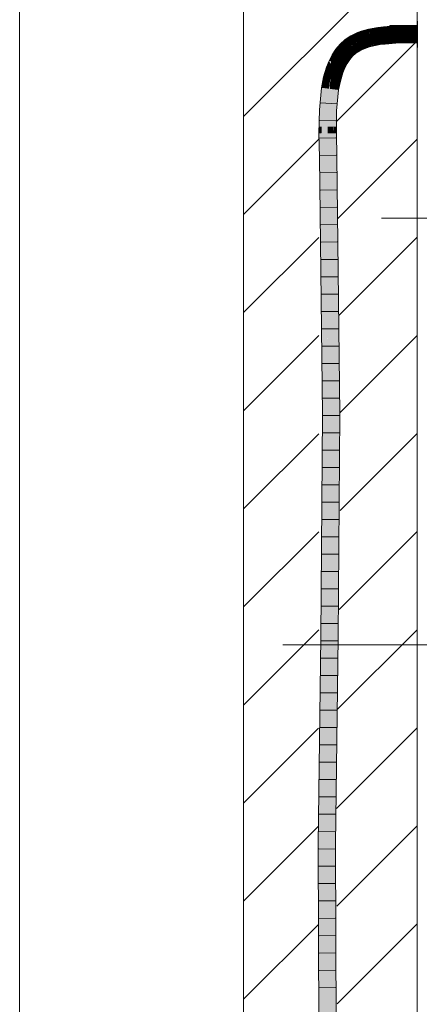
# Model space of a CAD drawing. Extents: x -720 to 300, y 62 to 1162.
# Tile 143 of 143: x 228 to 234, y 742 to 756. Entities that reach past the tile are written whole.
import ezdxf
from ezdxf.lldxf.tags import DXFTag

# ---------------------------------------------------------------- set-up
doc = ezdxf.new("R2010")
doc.units = 0
doc.layers.get('0').update_dxf_attribs({"lineweight": 13})
doc.layers.add('E_Detail_Linie_Text_Bem', color=7, linetype='Continuous', lineweight=13)
for name, color, linetype, lineweight, true_color in [('E_Detail_Wandschraffur', 7, 'Continuous', 5, 0xc0c0c0), ('E_Leerrohr 25-A06G942U8I', 7, 'Continuous', 9, 0xff8000), ('E_Leerrohr 25-Shading', 7, 'Continuous', 9, 0xff8000)]:
    doc.layers.add(name, color=color, linetype=linetype, lineweight=lineweight, true_color=true_color)
tags = doc.linetypes.add('fein_strichliert', pattern=[4, 1, -2, 1]).pattern_tags.tags
tags[8:9] = [DXFTag(74, 4), DXFTag(75, 0), DXFTag(340, '0'), DXFTag(46, 0.0), DXFTag(50, 0.0), DXFTag(44, 0.0), DXFTag(45, 0.0)]
tags[6:7] = [DXFTag(74, 4), DXFTag(75, 0), DXFTag(340, '0'), DXFTag(46, 0.0), DXFTag(50, 0.0), DXFTag(44, 0.0), DXFTag(45, 0.0)]
tags[4:5] = [DXFTag(74, 4), DXFTag(75, 0), DXFTag(340, '0'), DXFTag(46, 0.0), DXFTag(50, 0.0), DXFTag(44, 0.0), DXFTag(45, 0.0)]
tags = doc.linetypes.add('fein_strichliert-A06G942X8I', pattern=[4, 1, -2, 1]).pattern_tags.tags
tags[8:9] = [DXFTag(74, 4), DXFTag(75, 0), DXFTag(340, '0'), DXFTag(46, 0.0), DXFTag(50, 0.0), DXFTag(44, 0.0), DXFTag(45, 0.0)]
tags[6:7] = [DXFTag(74, 4), DXFTag(75, 0), DXFTag(340, '0'), DXFTag(46, 0.0), DXFTag(50, 0.0), DXFTag(44, 0.0), DXFTag(45, 0.0)]
tags[4:5] = [DXFTag(74, 4), DXFTag(75, 0), DXFTag(340, '0'), DXFTag(46, 0.0), DXFTag(50, 0.0), DXFTag(44, 0.0), DXFTag(45, 0.0)]
tags = doc.linetypes.add('STRICHPUNKT2-A06G942V8I', pattern=[12.7, 6.35, -3.175, 0, -3.175]).pattern_tags.tags
tags[10:11] = [DXFTag(74, 4), DXFTag(75, 0), DXFTag(340, '0'), DXFTag(46, 0.0), DXFTag(50, 0.0), DXFTag(44, 0.0), DXFTag(45, 0.0)]
tags[8:9] = [DXFTag(74, 4), DXFTag(75, 0), DXFTag(340, '0'), DXFTag(46, 0.0), DXFTag(50, 0.0), DXFTag(44, 0.0), DXFTag(45, 0.0)]
tags[6:7] = [DXFTag(74, 4), DXFTag(75, 0), DXFTag(340, '0'), DXFTag(46, 0.0), DXFTag(50, 0.0), DXFTag(44, 0.0), DXFTag(45, 0.0)]
tags[4:5] = [DXFTag(74, 4), DXFTag(75, 0), DXFTag(340, '0'), DXFTag(46, 0.0), DXFTag(50, 0.0), DXFTag(44, 0.0), DXFTag(45, 0.0)]

# ---------------------------------------------------------------- blocks, each defined once
blk = doc.blocks.new('Shading-A06G93Y98I', base_point=(164.311, 821.664))
at = {"layer": 'E_Leerrohr 25-Shading', "color": 31, "true_color": 0xecb67f}
for points in [[(233.78, 756.005), (233.774, 756.005), (233.78, 755.926), (233.774, 755.926)], [(233.774, 755.94), (233.38, 755.94), (233.64, 755.815), (233.38, 755.819)], [(233.774, 755.94), (233.64, 755.815), (233.774, 755.815)], [(233.774, 755.926), (233.774, 755.815), (233.78, 755.926), (233.78, 755.815)], [(233.38, 755.819), (233.38, 755.815), (233.64, 755.815)], [(233.38, 755.815), (233.38, 755.69), (233.774, 755.815), (233.774, 755.69)], [(233.78, 755.815), (233.774, 755.815), (233.78, 755.769), (233.774, 755.769)], [(233.774, 755.769), (233.774, 755.625), (233.78, 755.769), (233.78, 755.625)]]:
    blk.add_solid(points, dxfattribs=at)
at = {"layer": 'E_Leerrohr 25-Shading', "color": 43, "true_color": 0xd7ab7f}
for points in [[(232.968, 755.858), (232.98, 755.823), (233.019, 755.874), (233.029, 755.839)], [(233.019, 755.874), (233.029, 755.839), (233.072, 755.887), (233.08, 755.852)], [(233.126, 755.899), (233.072, 755.887), (233.132, 755.871), (233.08, 755.852)], [(233.08, 755.852), (233.08, 755.852), (233.132, 755.871), (233.133, 755.863)], [(233.207, 755.913), (233.126, 755.899), (233.209, 755.894), (233.132, 755.871)], [(233.132, 755.871), (233.133, 755.863), (233.209, 755.894), (233.212, 755.877)], [(233.291, 755.923), (233.207, 755.913), (233.292, 755.912), (233.209, 755.894)], [(233.209, 755.894), (233.212, 755.877), (233.292, 755.912), (233.294, 755.887)], [(233.455, 755.935), (233.291, 755.923), (233.455, 755.932), (233.292, 755.912)], [(233.292, 755.912), (233.294, 755.887), (233.455, 755.932), (233.456, 755.898)], [(233.618, 755.939), (233.455, 755.935), (233.618, 755.939), (233.455, 755.932)], [(233.455, 755.932), (233.456, 755.898), (233.618, 755.939), (233.618, 755.903)], [(233.618, 755.939), (233.618, 755.903), (233.774, 755.94), (233.774, 755.903)], [(232.739, 755.737), (232.685, 755.69), (232.748, 755.726)], [(232.748, 755.726), (232.685, 755.69), (232.76, 755.71), (232.756, 755.707)], [(232.817, 755.79), (232.739, 755.737), (232.833, 755.764), (232.748, 755.726)], [(232.833, 755.764), (232.748, 755.726), (232.768, 755.713), (232.76, 755.71)], [(232.833, 755.764), (232.768, 755.713), (232.836, 755.759)], [(232.868, 755.817), (232.817, 755.79), (232.872, 755.778), (232.833, 755.764)], [(232.833, 755.764), (232.836, 755.759), (232.872, 755.778)], [(232.868, 755.817), (232.884, 755.784), (232.917, 755.839), (232.931, 755.805)], [(232.868, 755.817), (232.872, 755.778), (232.884, 755.784)], [(232.917, 755.839), (232.931, 755.805), (232.968, 755.858), (232.98, 755.823)], [(233.465, 755.722), (233.343, 755.713), (233.388, 755.715), (233.338, 755.712)], [(233.45, 755.717), (233.458, 755.72), (233.343, 755.712), (233.388, 755.715)], [(233.458, 755.72), (233.465, 755.722), (233.388, 755.715)], [(233.441, 755.714), (233.465, 755.715), (233.45, 755.717), (233.465, 755.718)], [(233.45, 755.717), (233.465, 755.718), (233.458, 755.72), (233.465, 755.72)], [(233.465, 755.72), (233.465, 755.722), (233.458, 755.72)], [(233.621, 755.721), (233.621, 755.726), (233.465, 755.72), (233.465, 755.722)], [(233.465, 755.718), (233.621, 755.717), (233.465, 755.72), (233.621, 755.721)], [(233.465, 755.715), (233.621, 755.713), (233.465, 755.718), (233.621, 755.717)], [(233.774, 755.713), (233.774, 755.726), (233.621, 755.717), (233.621, 755.726)], [(232.62, 755.587), (232.603, 755.6), (232.556, 755.516), (232.564, 755.54)], [(232.62, 755.587), (232.556, 755.516), (232.575, 755.505)], [(232.59, 755.513), (232.624, 755.584), (232.59, 755.513), (232.596, 755.533)], [(232.624, 755.584), (232.59, 755.513), (232.628, 755.581)], [(232.59, 755.513), (232.633, 755.577), (232.628, 755.581)], [(232.596, 755.533), (232.624, 755.584), (232.598, 755.541), (232.622, 755.585)], [(232.598, 755.541), (232.622, 755.585), (232.604, 755.558), (232.62, 755.587)], [(232.652, 755.634), (232.625, 755.625), (232.62, 755.587), (232.603, 755.6)], [(232.652, 755.634), (232.62, 755.587), (232.648, 755.622), (232.622, 755.585)], [(232.622, 755.585), (232.624, 755.584), (232.648, 755.622), (232.646, 755.616)], [(232.646, 755.616), (232.624, 755.584), (232.64, 755.6), (232.628, 755.581)], [(232.666, 755.673), (232.625, 755.625), (232.677, 755.662)], [(232.667, 755.655), (232.625, 755.625), (232.652, 755.634)], [(232.628, 755.581), (232.633, 755.577), (232.64, 755.6)], [(232.633, 755.577), (232.667, 755.62), (232.658, 755.624), (232.673, 755.635)], [(232.633, 755.577), (232.658, 755.624), (232.64, 755.6)], [(232.664, 755.614), (232.664, 755.614), (232.633, 755.577), (232.667, 755.62)], [(232.658, 755.624), (232.646, 755.616), (232.64, 755.6)], [(232.661, 755.636), (232.646, 755.616), (232.668, 755.639), (232.658, 755.624)], [(232.661, 755.636), (232.658, 755.635), (232.646, 755.616), (232.648, 755.622)], [(232.658, 755.635), (232.652, 755.634), (232.648, 755.622)], [(232.667, 755.655), (232.652, 755.634), (232.675, 755.66), (232.672, 755.656)], [(232.672, 755.656), (232.652, 755.634), (232.658, 755.636)], [(232.658, 755.636), (232.652, 755.634), (232.658, 755.635)], [(232.677, 755.662), (232.672, 755.656), (232.661, 755.638), (232.658, 755.636)], [(232.668, 755.639), (232.658, 755.624), (232.676, 755.642), (232.673, 755.635)], [(232.661, 755.636), (232.661, 755.638), (232.658, 755.635), (232.658, 755.636)], [(232.677, 755.662), (232.661, 755.638), (232.678, 755.661)], [(232.678, 755.661), (232.661, 755.638), (232.681, 755.658), (232.67, 755.641)], [(232.661, 755.636), (232.668, 755.639), (232.661, 755.638), (232.67, 755.641)], [(232.667, 755.618), (232.686, 755.645), (232.664, 755.614), (232.685, 755.644)], [(232.664, 755.614), (232.685, 755.644), (232.667, 755.62)], [(232.756, 755.707), (232.685, 755.69), (232.677, 755.662), (232.666, 755.673)], [(232.667, 755.618), (232.692, 755.647), (232.686, 755.645)], [(232.667, 755.62), (232.686, 755.645), (232.673, 755.635)], [(232.67, 755.641), (232.668, 755.639), (232.677, 755.644), (232.676, 755.642)], [(232.681, 755.658), (232.67, 755.641), (232.682, 755.657), (232.677, 755.644)], [(232.672, 755.656), (232.677, 755.662), (232.675, 755.66)], [(232.673, 755.635), (232.686, 755.645), (232.676, 755.642)], [(232.676, 755.642), (232.686, 755.645), (232.677, 755.644), (232.69, 755.65)], [(232.68, 755.663), (232.677, 755.662), (232.678, 755.661)], [(232.677, 755.644), (232.69, 755.65), (232.682, 755.657)], [(232.693, 755.671), (232.68, 755.663), (232.681, 755.658), (232.678, 755.661)], [(232.681, 755.658), (232.682, 755.657), (232.685, 755.661)], [(232.682, 755.657), (232.69, 755.65), (232.693, 755.671), (232.725, 755.689)], [(232.682, 755.657), (232.693, 755.671), (232.685, 755.661)], [(232.692, 755.647), (232.69, 755.65), (232.686, 755.645)], [(232.69, 755.65), (232.692, 755.647), (232.742, 755.699), (232.708, 755.661)], [(232.69, 755.65), (232.742, 755.699), (232.725, 755.689)], [(232.708, 755.661), (232.761, 755.708), (232.742, 755.699), (232.756, 755.707)], [(232.756, 755.707), (232.761, 755.708), (232.76, 755.71)], [(232.76, 755.71), (232.761, 755.708), (232.768, 755.713)], [(232.929, 755.606), (232.929, 755.609), (232.869, 755.569)], [(232.87, 755.567), (232.928, 755.601), (232.869, 755.569), (232.929, 755.606)], [(232.872, 755.565), (232.927, 755.595), (232.87, 755.567), (232.928, 755.601)], [(232.875, 755.561), (232.925, 755.588), (232.872, 755.565), (232.927, 755.595)], [(232.878, 755.557), (232.924, 755.581), (232.875, 755.561), (232.925, 755.588)], [(232.92, 755.558), (232.924, 755.581), (232.888, 755.544), (232.878, 755.557)], [(232.948, 755.577), (232.941, 755.589), (232.92, 755.558), (232.924, 755.581)], [(232.924, 755.581), (232.941, 755.589), (232.925, 755.588), (232.938, 755.594)], [(232.925, 755.588), (232.938, 755.594), (232.927, 755.595), (232.935, 755.599)], [(232.927, 755.595), (232.935, 755.599), (232.928, 755.601), (232.932, 755.604)], [(232.928, 755.601), (232.932, 755.604), (232.929, 755.606), (232.93, 755.607)], [(232.93, 755.607), (232.962, 755.621), (232.929, 755.609), (232.961, 755.624)], [(232.93, 755.607), (232.929, 755.609), (232.929, 755.606)], [(232.932, 755.604), (232.964, 755.617), (232.93, 755.607), (232.962, 755.621)], [(232.935, 755.599), (232.967, 755.612), (232.932, 755.604), (232.964, 755.617)], [(232.938, 755.594), (232.97, 755.607), (232.935, 755.599), (232.967, 755.612)], [(232.972, 755.601), (232.97, 755.607), (232.941, 755.589), (232.938, 755.594)], [(232.941, 755.589), (232.948, 755.577), (232.972, 755.601), (232.977, 755.592)], [(232.998, 755.639), (232.997, 755.641), (232.961, 755.624), (232.961, 755.625)], [(232.962, 755.621), (233, 755.635), (232.961, 755.624), (232.998, 755.639)], [(232.964, 755.617), (233.002, 755.63), (232.962, 755.621), (233, 755.635)], [(232.967, 755.612), (233.004, 755.624), (232.964, 755.617), (233.002, 755.63)], [(232.97, 755.607), (233.007, 755.618), (232.967, 755.612), (233.004, 755.624)], [(233.009, 755.611), (233.007, 755.618), (232.972, 755.601), (232.97, 755.607)], [(232.972, 755.601), (232.977, 755.592), (233.009, 755.611), (233.011, 755.607)], [(233.037, 755.654), (233.037, 755.656), (232.998, 755.641), (232.997, 755.641)], [(232.998, 755.639), (233.037, 755.651), (232.998, 755.641), (233.037, 755.654)], [(233, 755.635), (233.038, 755.646), (232.998, 755.639), (233.037, 755.651)], [(233.002, 755.63), (233.038, 755.64), (233, 755.635), (233.038, 755.646)], [(233.004, 755.624), (233.039, 755.633), (233.002, 755.63), (233.038, 755.64)], [(233.007, 755.618), (233.04, 755.625), (233.004, 755.624), (233.039, 755.633)], [(233.041, 755.618), (233.04, 755.625), (233.009, 755.611), (233.007, 755.618)], [(233.009, 755.611), (233.011, 755.607), (233.041, 755.618)], [(233.076, 755.665), (233.078, 755.669), (233.037, 755.654), (233.037, 755.656)], [(233.038, 755.652), (233.075, 755.661), (233.037, 755.654), (233.076, 755.665)], [(233.037, 755.654), (233.037, 755.656), (233.037, 755.654)], [(233.038, 755.646), (233.04, 755.647), (233.037, 755.651), (233.038, 755.652)], [(233.04, 755.647), (233.072, 755.654), (233.038, 755.652), (233.075, 755.661)], [(233.038, 755.64), (233.042, 755.641), (233.038, 755.646), (233.04, 755.647)], [(233.039, 755.633), (233.044, 755.634), (233.038, 755.64), (233.042, 755.641)], [(233.04, 755.625), (233.046, 755.627), (233.039, 755.633), (233.044, 755.634)], [(233.042, 755.641), (233.069, 755.646), (233.04, 755.647), (233.072, 755.654)], [(233.048, 755.621), (233.046, 755.627), (233.041, 755.618), (233.04, 755.625)], [(233.044, 755.634), (233.065, 755.638), (233.042, 755.641), (233.069, 755.646)], [(233.046, 755.627), (233.062, 755.629), (233.044, 755.634), (233.065, 755.638)], [(233.06, 755.625), (233.062, 755.629), (233.048, 755.621), (233.046, 755.627)], [(233.06, 755.625), (233.088, 755.633), (233.086, 755.639)], [(233.062, 755.629), (233.06, 755.625), (233.071, 755.631)], [(233.071, 755.631), (233.065, 755.638), (233.062, 755.629)], [(233.065, 755.638), (233.086, 755.641), (233.069, 755.646), (233.084, 755.649)], [(233.071, 755.631), (233.086, 755.639), (233.065, 755.638), (233.086, 755.641)], [(233.069, 755.646), (233.084, 755.649), (233.072, 755.654), (233.082, 755.656)], [(233.072, 755.654), (233.082, 755.656), (233.075, 755.661), (233.08, 755.662)], [(233.075, 755.661), (233.08, 755.662), (233.076, 755.665), (233.079, 755.666)], [(233.079, 755.666), (233.078, 755.669), (233.076, 755.665)], [(233.122, 755.678), (233.121, 755.68), (233.079, 755.668), (233.078, 755.669)], [(233.083, 755.666), (233.078, 755.669), (233.079, 755.666)], [(233.083, 755.666), (233.123, 755.675), (233.079, 755.668), (233.122, 755.678)], [(233.08, 755.662), (233.09, 755.664), (233.079, 755.666), (233.083, 755.666)], [(233.082, 755.656), (233.102, 755.659), (233.08, 755.662), (233.09, 755.664)], [(233.084, 755.649), (233.117, 755.654), (233.082, 755.656), (233.102, 755.659)], [(233.124, 755.67), (233.123, 755.675), (233.09, 755.664), (233.083, 755.666)], [(233.086, 755.641), (233.117, 755.654), (233.084, 755.649)], [(233.086, 755.639), (233.088, 755.633), (233.127, 755.657), (233.13, 755.644)], [(233.093, 755.642), (233.119, 755.654), (233.086, 755.641), (233.117, 755.654)], [(233.086, 755.641), (233.086, 755.639), (233.093, 755.642)], [(233.09, 755.664), (233.102, 755.659), (233.124, 755.67), (233.125, 755.663)], [(233.102, 755.659), (233.117, 755.654), (233.125, 755.663), (233.127, 755.657)], [(233.119, 755.654), (233.127, 755.657), (233.117, 755.654)], [(233.167, 755.682), (233.166, 755.69), (233.123, 755.675), (233.121, 755.68)], [(233.124, 755.67), (233.168, 755.677), (233.123, 755.675), (233.167, 755.682)], [(233.125, 755.663), (233.169, 755.673), (233.124, 755.67), (233.168, 755.677)], [(233.169, 755.673), (233.125, 755.663), (233.149, 755.666)], [(233.125, 755.663), (233.127, 755.657), (233.149, 755.666)], [(233.127, 755.657), (233.13, 755.644), (233.169, 755.673), (233.173, 755.654)], [(233.239, 755.694), (233.238, 755.702), (233.168, 755.677), (233.166, 755.69)], [(233.239, 755.694), (233.168, 755.677), (233.185, 755.678)], [(233.168, 755.677), (233.169, 755.673), (233.185, 755.678)], [(233.169, 755.673), (233.173, 755.654), (233.239, 755.694), (233.243, 755.665)], [(233.31, 755.711), (233.238, 755.702), (233.31, 755.709), (233.239, 755.694)], [(233.276, 755.702), (233.239, 755.694), (233.313, 755.674), (233.243, 755.665)], [(233.31, 755.709), (233.276, 755.702), (233.311, 755.705)], [(233.276, 755.702), (233.313, 755.674), (233.311, 755.705)], [(233.343, 755.712), (233.31, 755.709), (233.441, 755.714), (233.316, 755.709)], [(233.343, 755.713), (233.31, 755.711), (233.31, 755.709)], [(233.324, 755.711), (233.31, 755.709), (233.343, 755.712)], [(233.419, 755.707), (233.31, 755.709), (233.311, 755.705)], [(233.313, 755.674), (233.419, 755.707), (233.311, 755.705)], [(233.467, 755.685), (233.466, 755.709), (233.313, 755.674), (233.419, 755.707)], [(233.316, 755.709), (233.419, 755.707), (233.441, 755.714)], [(233.338, 755.712), (233.324, 755.711), (233.388, 755.715), (233.343, 755.712)], [(233.343, 755.712), (233.441, 755.714), (233.45, 755.717)], [(233.419, 755.707), (233.466, 755.709), (233.441, 755.714), (233.465, 755.715)], [(233.621, 755.704), (233.621, 755.713), (233.466, 755.709), (233.465, 755.715)], [(233.466, 755.709), (233.467, 755.685), (233.621, 755.704), (233.621, 755.689)], [(233.621, 755.713), (233.774, 755.707), (233.621, 755.717), (233.774, 755.713)], [(233.774, 755.695), (233.774, 755.707), (233.621, 755.704), (233.621, 755.713)], [(233.621, 755.704), (233.621, 755.689), (233.774, 755.695), (233.774, 755.69)], [(232.556, 755.516), (232.55, 755.52), (232.533, 755.421), (232.505, 755.434)], [(232.575, 755.505), (232.556, 755.516), (232.537, 755.419), (232.533, 755.421)], [(232.537, 755.419), (232.539, 755.418), (232.556, 755.463), (232.553, 755.449)], [(232.539, 755.418), (232.552, 755.444), (232.553, 755.449)], [(232.564, 755.54), (232.55, 755.52), (232.556, 755.516)], [(232.562, 755.464), (232.566, 755.477), (232.552, 755.444)], [(232.552, 755.444), (232.565, 755.474), (232.553, 755.449)], [(232.552, 755.444), (232.552, 755.444), (232.565, 755.474), (232.565, 755.473)], [(232.553, 755.449), (232.565, 755.474), (232.556, 755.463), (232.569, 755.493)], [(232.579, 755.503), (232.578, 755.503), (232.562, 755.464), (232.566, 755.477)], [(232.562, 755.464), (232.582, 755.501), (232.579, 755.503)], [(232.565, 755.474), (232.566, 755.477), (232.569, 755.493), (232.575, 755.505)], [(232.565, 755.473), (232.566, 755.477), (232.565, 755.474)], [(232.578, 755.503), (232.575, 755.505), (232.566, 755.477)], [(232.578, 755.503), (232.598, 755.541), (232.575, 755.505), (232.604, 755.558)], [(232.579, 755.503), (232.596, 755.533), (232.578, 755.503), (232.598, 755.541)], [(232.596, 755.533), (232.579, 755.503), (232.59, 755.513), (232.582, 755.501)], [(232.775, 755.47), (232.774, 755.471), (232.734, 755.411)], [(232.735, 755.41), (232.777, 755.468), (232.734, 755.411), (232.775, 755.47)], [(232.784, 755.463), (232.777, 755.468), (232.739, 755.408), (232.735, 755.41)], [(232.784, 755.463), (232.739, 755.408), (232.791, 755.458), (232.746, 755.404)], [(232.788, 755.45), (232.791, 755.458), (232.749, 755.402), (232.746, 755.404)], [(232.759, 755.396), (232.78, 755.421), (232.749, 755.402), (232.788, 755.45)], [(232.82, 755.522), (232.818, 755.523), (232.774, 755.471)], [(232.775, 755.47), (232.822, 755.52), (232.774, 755.471), (232.82, 755.522)], [(232.777, 755.468), (232.825, 755.517), (232.775, 755.47), (232.822, 755.52)], [(232.78, 755.421), (232.776, 755.409), (232.802, 755.448)], [(232.834, 755.508), (232.825, 755.517), (232.784, 755.463), (232.777, 755.468)], [(232.802, 755.448), (232.788, 755.45), (232.78, 755.421)], [(232.834, 755.508), (232.784, 755.463), (232.84, 755.502), (232.791, 755.458)], [(232.793, 755.456), (232.791, 755.458), (232.788, 755.45)], [(232.802, 755.448), (232.803, 755.449), (232.788, 755.45), (232.793, 755.456)], [(232.84, 755.502), (232.791, 755.458), (232.841, 755.501), (232.793, 755.456)], [(232.793, 755.456), (232.803, 755.449), (232.841, 755.501), (232.845, 755.498)], [(232.87, 755.567), (232.869, 755.569), (232.818, 755.523)], [(232.82, 755.522), (232.872, 755.565), (232.818, 755.523), (232.87, 755.567)], [(232.822, 755.52), (232.875, 755.561), (232.82, 755.522), (232.872, 755.565)], [(232.825, 755.517), (232.878, 755.557), (232.822, 755.52), (232.875, 755.561)], [(232.888, 755.544), (232.878, 755.557), (232.834, 755.508), (232.825, 755.517)], [(232.888, 755.544), (232.834, 755.508), (232.88, 755.529), (232.84, 755.502)], [(232.88, 755.529), (232.84, 755.502), (232.869, 755.52), (232.841, 755.501)], [(232.841, 755.501), (232.845, 755.498), (232.869, 755.52)], [(232.888, 755.544), (232.88, 755.529), (232.892, 755.54)], [(232.888, 755.544), (232.892, 755.54), (232.92, 755.558)], [(232.468, 755.341), (232.451, 755.286), (232.502, 755.329), (232.488, 755.281)], [(232.527, 755.391), (232.527, 755.391), (232.468, 755.341), (232.491, 755.399)], [(232.527, 755.391), (232.468, 755.341), (232.502, 755.329)], [(232.527, 755.391), (232.505, 755.434), (232.491, 755.399)], [(232.537, 755.419), (232.533, 755.421), (232.527, 755.391)], [(232.527, 755.391), (232.539, 755.418), (232.537, 755.419)], [(232.671, 755.272), (232.705, 755.342), (232.67, 755.272), (232.701, 755.344)], [(232.701, 755.344), (232.699, 755.344), (232.67, 755.272)], [(232.689, 755.308), (232.671, 755.272), (232.672, 755.272)], [(232.677, 755.27), (232.689, 755.308), (232.672, 755.272)], [(232.677, 755.27), (232.71, 755.339), (232.689, 755.308), (232.705, 755.342)], [(232.686, 755.267), (232.72, 755.335), (232.677, 755.27), (232.71, 755.339)], [(232.69, 755.266), (232.724, 755.333), (232.686, 755.267), (232.72, 755.335)], [(232.69, 755.266), (232.692, 755.265), (232.724, 755.333), (232.726, 755.332)], [(232.692, 755.265), (232.697, 755.263), (232.726, 755.332), (232.731, 755.33)], [(232.697, 755.263), (232.704, 755.261), (232.731, 755.33), (232.732, 755.329)], [(232.704, 755.354), (232.699, 755.344), (232.725, 755.386), (232.721, 755.38)], [(232.721, 755.38), (232.699, 755.344), (232.701, 755.344)], [(232.701, 755.344), (232.699, 755.344), (232.701, 755.344)], [(232.735, 755.402), (232.721, 755.38), (232.707, 755.345), (232.701, 755.344)], [(232.704, 755.354), (232.706, 755.356), (232.734, 755.411), (232.734, 755.409)], [(232.714, 755.345), (232.707, 755.345), (232.71, 755.339), (232.705, 755.342)], [(232.706, 755.356), (232.735, 755.402), (232.734, 755.409)], [(232.735, 755.402), (232.707, 755.345), (232.736, 755.389)], [(232.737, 755.382), (232.736, 755.389), (232.714, 755.345), (232.707, 755.345)], [(232.726, 755.345), (232.714, 755.345), (232.72, 755.335), (232.71, 755.339)], [(232.726, 755.345), (232.739, 755.365), (232.714, 755.345), (232.737, 755.382)], [(232.72, 755.335), (232.724, 755.333), (232.726, 755.345), (232.732, 755.345)], [(232.721, 755.38), (232.735, 755.402), (232.725, 755.386)], [(232.732, 755.345), (232.724, 755.333), (232.734, 755.345), (232.726, 755.332)], [(232.74, 755.357), (232.739, 755.365), (232.732, 755.345), (232.726, 755.345)], [(232.726, 755.332), (232.731, 755.33), (232.734, 755.345), (232.741, 755.345)], [(232.731, 755.33), (232.732, 755.329), (232.741, 755.345)], [(232.74, 755.357), (232.732, 755.345), (232.74, 755.354), (232.734, 755.345)], [(232.735, 755.41), (232.734, 755.411), (232.734, 755.411)], [(232.735, 755.41), (232.734, 755.411), (232.734, 755.409)], [(232.735, 755.402), (232.739, 755.408), (232.734, 755.409), (232.735, 755.41)], [(232.734, 755.345), (232.741, 755.345), (232.74, 755.354)], [(232.746, 755.404), (232.739, 755.408), (232.736, 755.389), (232.735, 755.402)], [(232.749, 755.402), (232.746, 755.404), (232.737, 755.382), (232.736, 755.389)], [(232.759, 755.396), (232.749, 755.402), (232.739, 755.365), (232.737, 755.382)], [(232.739, 755.365), (232.74, 755.357), (232.759, 755.396), (232.763, 755.394)], [(232.763, 755.394), (232.74, 755.357), (232.765, 755.393), (232.74, 755.354)], [(232.776, 755.409), (232.78, 755.421), (232.763, 755.394), (232.759, 755.396)], [(232.763, 755.394), (232.765, 755.393), (232.776, 755.409)], [(232.395, 755.043), (232.431, 755.039), (232.426, 755.199), (232.461, 755.191)], [(232.451, 755.286), (232.426, 755.199), (232.488, 755.281), (232.461, 755.191)], [(232.64, 755.162), (232.677, 755.27), (232.633, 755.148), (232.672, 755.272)], [(232.672, 755.272), (232.671, 755.272), (232.633, 755.148)], [(232.633, 755.148), (232.671, 755.272), (232.665, 755.255)], [(232.64, 755.162), (232.633, 755.148), (232.636, 755.148)], [(232.643, 755.146), (232.662, 755.201), (232.636, 755.148), (232.64, 755.162)], [(232.686, 755.267), (232.677, 755.27), (232.662, 755.201), (232.64, 755.162)], [(232.646, 755.145), (232.674, 755.222), (232.643, 755.146), (232.662, 755.201)], [(232.646, 755.145), (232.648, 755.145), (232.674, 755.222), (232.68, 755.232)], [(232.68, 755.232), (232.648, 755.145), (232.693, 755.251), (232.654, 755.143)], [(232.693, 755.251), (232.654, 755.143), (232.701, 755.249), (232.669, 755.14)], [(232.662, 755.201), (232.674, 755.222), (232.686, 755.267), (232.69, 755.266)], [(232.671, 755.272), (232.67, 755.272), (232.665, 755.255)], [(232.69, 755.266), (232.674, 755.222), (232.692, 755.265), (232.68, 755.232)], [(232.68, 755.232), (232.693, 755.251), (232.691, 755.251)], [(232.687, 755.251), (232.68, 755.232), (232.691, 755.251)], [(232.692, 755.265), (232.687, 755.251), (232.697, 755.263), (232.691, 755.251)], [(232.693, 755.251), (232.697, 755.263), (232.691, 755.251)], [(232.697, 755.263), (232.693, 755.251), (232.704, 755.261), (232.701, 755.249)], [(232.365, 754.725), (232.401, 754.723), (232.395, 755.043), (232.431, 755.039)], [(232.579, 754.713), (232.615, 755.015), (232.578, 754.714), (232.612, 755.016)], [(232.612, 755.016), (232.607, 755.016), (232.578, 754.714)], [(232.616, 755.015), (232.615, 755.015), (232.58, 754.713), (232.579, 754.713)], [(232.588, 754.713), (232.623, 755.014), (232.58, 754.713), (232.616, 755.015)], [(232.588, 754.713), (232.614, 754.712), (232.623, 755.014), (232.643, 755.012)], [(232.612, 755.016), (232.643, 755.146), (232.607, 755.016), (232.636, 755.148)], [(232.636, 755.148), (232.633, 755.148), (232.607, 755.016)], [(232.615, 755.015), (232.646, 755.145), (232.612, 755.016), (232.643, 755.146)], [(232.648, 755.145), (232.646, 755.145), (232.616, 755.015), (232.615, 755.015)], [(232.623, 755.014), (232.654, 755.143), (232.616, 755.015), (232.648, 755.145)], [(232.623, 755.014), (232.643, 755.012), (232.654, 755.143), (232.669, 755.14)], [(232.365, 754.725), (232.361, 754.482), (232.401, 754.723), (232.398, 754.483)], [(232.573, 754.387), (232.58, 754.713), (232.574, 754.484), (232.579, 754.713)], [(232.579, 754.713), (232.578, 754.714), (232.574, 754.484)], [(232.58, 754.713), (232.575, 754.485), (232.588, 754.713), (232.577, 754.485)], [(232.584, 754.485), (232.588, 754.713), (232.577, 754.485)], [(232.579, 754.713), (232.578, 754.714), (232.578, 754.714)], [(232.588, 754.713), (232.584, 754.485), (232.614, 754.712), (232.611, 754.485)], [(232.361, 754.482), (232.36, 754.386), (232.398, 754.483), (232.396, 754.386)], [(232.575, 754.485), (232.573, 754.387), (232.577, 754.485)], [(232.582, 754.387), (232.584, 754.485), (232.573, 754.387), (232.577, 754.485)], [(232.584, 754.485), (232.582, 754.387), (232.611, 754.485), (232.61, 754.387)], [(232.366, 754.045), (232.403, 754.045), (232.36, 754.386), (232.396, 754.386)], [(232.573, 754.387), (232.58, 754.048), (232.582, 754.387), (232.59, 754.048)], [(232.59, 754.048), (232.616, 754.048), (232.582, 754.387), (232.61, 754.387)], [(232.412, 750.34), (232.449, 750.341), (232.366, 754.045), (232.403, 754.045)], [(232.58, 754.048), (232.626, 750.341), (232.59, 754.048), (232.643, 750.341)], [(232.643, 750.341), (232.662, 750.341), (232.59, 754.048), (232.616, 754.048)], [(232.387, 747.125), (232.423, 747.124), (232.412, 750.34), (232.449, 750.341)], [(232.626, 750.341), (232.6, 747.122), (232.643, 750.341), (232.61, 747.122)], [(232.61, 747.122), (232.637, 747.122), (232.643, 750.341), (232.662, 750.341)], [(232.349, 744.141), (232.386, 744.141), (232.387, 747.125), (232.423, 747.124)], [(232.562, 744.14), (232.599, 744.14), (232.61, 747.122), (232.637, 747.122)], [(232.6, 747.122), (232.562, 744.14), (232.61, 747.122)], [(232.349, 744.141), (232.352, 743.282), (232.386, 744.141), (232.387, 743.568)], [(232.562, 744.14), (232.565, 743.36), (232.599, 744.14), (232.602, 742.988)], [(232.352, 743.282), (232.358, 741.136), (232.387, 743.568), (232.395, 741.137)], [(232.565, 743.36), (232.572, 741.14), (232.602, 742.988), (232.608, 741.141)]]:
    blk.add_solid(points, dxfattribs=at)
at = {"layer": 'E_Leerrohr 25-Shading', "color": 31, "true_color": 0xfabd7f}
for points in [[(233.137, 755.843), (233.133, 755.863), (233.081, 755.851), (233.08, 755.852)], [(233.218, 755.833), (233.212, 755.877), (233.137, 755.843), (233.133, 755.863)], [(233.3, 755.826), (233.294, 755.887), (233.218, 755.833), (233.212, 755.877)], [(233.46, 755.818), (233.456, 755.898), (233.3, 755.826), (233.294, 755.887)], [(233.618, 755.903), (233.456, 755.898), (233.62, 755.815), (233.46, 755.813)], [(233.618, 755.903), (233.62, 755.814), (233.774, 755.903), (233.774, 755.815)], [(232.836, 755.759), (232.768, 755.713), (232.856, 755.728)], [(232.827, 755.723), (232.768, 755.713), (232.81, 755.702)], [(232.856, 755.728), (232.827, 755.723), (232.883, 755.684), (232.81, 755.702)], [(232.902, 755.735), (232.872, 755.778), (232.856, 755.728), (232.836, 755.759)], [(232.922, 755.705), (232.902, 755.735), (232.883, 755.684), (232.856, 755.728)], [(232.884, 755.784), (232.872, 755.778), (232.886, 755.78)], [(232.886, 755.78), (232.872, 755.778), (232.908, 755.735), (232.902, 755.735)], [(232.931, 755.805), (232.884, 755.784), (232.939, 755.786), (232.886, 755.78)], [(232.939, 755.786), (232.886, 755.78), (232.957, 755.741), (232.908, 755.735)], [(232.902, 755.735), (232.922, 755.705), (232.908, 755.735)], [(232.908, 755.735), (232.922, 755.705), (232.957, 755.741), (232.964, 755.723)], [(232.964, 755.723), (232.922, 755.705), (232.975, 755.697), (232.926, 755.697)], [(232.98, 755.823), (232.931, 755.805), (232.99, 755.792), (232.939, 755.786)], [(232.99, 755.792), (232.939, 755.786), (233.006, 755.747), (232.957, 755.741)], [(232.957, 755.741), (232.964, 755.723), (233.006, 755.747), (233.008, 755.739)], [(233.008, 755.739), (232.964, 755.723), (233.022, 755.698), (232.975, 755.697)], [(233.029, 755.839), (232.98, 755.823), (233.041, 755.796), (232.99, 755.792)], [(233.041, 755.796), (232.99, 755.792), (233.041, 755.75), (233.006, 755.747)], [(233.006, 755.747), (233.008, 755.739), (233.041, 755.75)], [(233.064, 755.699), (233.041, 755.75), (233.022, 755.698), (233.008, 755.739)], [(233.08, 755.852), (233.029, 755.839), (233.093, 755.8), (233.041, 755.796)], [(233.041, 755.796), (233.054, 755.754), (233.093, 755.8), (233.101, 755.766)], [(233.041, 755.796), (233.041, 755.75), (233.054, 755.754)], [(233.054, 755.754), (233.041, 755.75), (233.056, 755.747)], [(233.056, 755.747), (233.041, 755.75), (233.069, 755.699), (233.064, 755.699)], [(233.101, 755.766), (233.054, 755.754), (233.108, 755.738), (233.056, 755.747)], [(233.108, 755.738), (233.056, 755.747), (233.116, 755.7), (233.069, 755.699)], [(233.145, 755.803), (233.137, 755.843), (233.093, 755.8), (233.081, 755.851)], [(233.145, 755.803), (233.093, 755.8), (233.149, 755.78), (233.101, 755.767)], [(233.101, 755.767), (233.101, 755.766), (233.149, 755.78), (233.15, 755.776)], [(233.15, 755.776), (233.101, 755.766), (233.158, 755.73), (233.108, 755.738)], [(233.158, 755.73), (233.108, 755.738), (233.163, 755.702), (233.116, 755.7)], [(233.222, 755.807), (233.218, 755.833), (233.145, 755.803), (233.137, 755.843)], [(233.222, 755.807), (233.145, 755.803), (233.224, 755.798), (233.149, 755.78)], [(233.224, 755.798), (233.149, 755.78), (233.225, 755.791), (233.15, 755.776)], [(233.15, 755.776), (233.225, 755.789), (233.225, 755.791)], [(233.225, 755.789), (233.15, 755.776), (233.235, 755.721), (233.158, 755.73)], [(233.235, 755.721), (233.158, 755.73), (233.237, 755.706), (233.163, 755.702)], [(233.301, 755.81), (233.3, 755.826), (233.222, 755.807), (233.218, 755.833)], [(233.277, 755.809), (233.222, 755.807), (233.224, 755.798)], [(233.301, 755.81), (233.277, 755.809), (233.225, 755.789), (233.224, 755.798)], [(233.301, 755.81), (233.225, 755.789), (233.302, 755.799)], [(233.308, 755.728), (233.302, 755.799), (233.234, 755.729), (233.225, 755.789)], [(233.31, 755.715), (233.308, 755.728), (233.235, 755.721), (233.234, 755.729)], [(233.31, 755.715), (233.235, 755.721), (233.31, 755.711), (233.237, 755.706)], [(233.46, 755.813), (233.46, 755.818), (233.301, 755.81), (233.3, 755.826)], [(233.301, 755.81), (233.302, 755.799), (233.46, 755.813), (233.461, 755.81)], [(233.36, 755.727), (233.461, 755.81), (233.308, 755.728), (233.302, 755.799)], [(233.352, 755.72), (233.36, 755.727), (233.309, 755.719), (233.308, 755.728)], [(233.31, 755.715), (233.343, 755.713), (233.309, 755.719), (233.352, 755.72)], [(233.343, 755.713), (233.465, 755.722), (233.352, 755.72)], [(233.465, 755.722), (233.465, 755.726), (233.352, 755.72), (233.36, 755.727)], [(233.465, 755.726), (233.461, 755.81), (233.36, 755.727)], [(233.46, 755.813), (233.461, 755.81), (233.62, 755.815), (233.62, 755.814)], [(233.62, 755.814), (233.461, 755.81), (233.621, 755.726), (233.465, 755.726)], [(233.465, 755.726), (233.465, 755.722), (233.621, 755.726)], [(233.62, 755.814), (233.621, 755.726), (233.774, 755.815), (233.774, 755.726)], [(232.648, 755.566), (232.633, 755.577), (232.621, 755.478), (232.582, 755.501)], [(232.667, 755.618), (232.633, 755.577), (232.648, 755.566)], [(232.699, 755.641), (232.692, 755.647), (232.648, 755.566), (232.667, 755.618)], [(232.699, 755.641), (232.648, 755.566), (232.665, 755.553)], [(232.699, 755.641), (232.665, 755.553), (232.737, 755.603), (232.693, 755.532)], [(232.708, 755.661), (232.692, 755.647), (232.699, 755.641)], [(232.737, 755.603), (232.693, 755.532), (232.745, 755.595), (232.699, 755.527)], [(232.758, 755.632), (232.761, 755.708), (232.699, 755.641), (232.708, 755.661)], [(232.758, 755.632), (232.699, 755.641), (232.737, 755.603)], [(232.745, 755.595), (232.699, 755.527), (232.752, 755.589), (232.703, 755.524)], [(232.703, 755.524), (232.703, 755.524), (232.752, 755.589), (232.755, 755.585)], [(232.703, 755.524), (232.774, 755.471), (232.755, 755.585), (232.818, 755.523)], [(232.737, 755.603), (232.745, 755.595), (232.758, 755.632), (232.756, 755.609)], [(232.745, 755.595), (232.755, 755.585), (232.756, 755.609)], [(232.755, 755.585), (232.815, 755.639), (232.756, 755.609), (232.797, 755.662)], [(232.755, 755.585), (232.818, 755.523), (232.815, 755.639), (232.869, 755.569)], [(232.797, 755.662), (232.787, 755.674), (232.756, 755.609), (232.758, 755.632)], [(232.787, 755.674), (232.761, 755.708), (232.758, 755.632)], [(232.81, 755.702), (232.768, 755.713), (232.787, 755.674), (232.761, 755.708)], [(232.883, 755.684), (232.81, 755.702), (232.815, 755.639), (232.787, 755.674)], [(232.863, 755.67), (232.815, 755.639), (232.929, 755.609), (232.869, 755.569)], [(232.883, 755.684), (232.863, 755.67), (232.891, 755.671)], [(232.863, 755.67), (232.929, 755.609), (232.891, 755.671)], [(232.926, 755.673), (232.908, 755.697), (232.891, 755.671), (232.883, 755.684)], [(232.937, 755.658), (232.926, 755.673), (232.901, 755.654), (232.891, 755.671)], [(232.929, 755.609), (232.961, 755.625), (232.901, 755.654), (232.937, 755.658)], [(232.922, 755.705), (232.908, 755.697), (232.926, 755.697)], [(232.926, 755.697), (232.908, 755.697), (232.937, 755.674), (232.926, 755.673)], [(232.975, 755.697), (232.926, 755.697), (232.983, 755.677), (232.937, 755.674)], [(232.937, 755.674), (232.926, 755.673), (232.945, 755.658), (232.937, 755.658)], [(232.983, 755.677), (232.937, 755.674), (232.988, 755.664), (232.945, 755.658)], [(232.937, 755.658), (232.961, 755.625), (232.945, 755.658)], [(232.945, 755.658), (232.961, 755.625), (232.988, 755.664), (232.997, 755.641)], [(233.022, 755.698), (232.975, 755.697), (233.028, 755.68), (232.983, 755.677)], [(233.028, 755.68), (232.983, 755.677), (233.032, 755.669), (232.988, 755.664)], [(233.032, 755.669), (232.988, 755.664), (233.034, 755.662), (232.992, 755.654)], [(232.992, 755.654), (232.997, 755.641), (233.034, 755.662), (233.037, 755.656)], [(233.071, 755.684), (233.064, 755.699), (233.028, 755.68), (233.022, 755.698)], [(233.028, 755.68), (233.032, 755.669), (233.071, 755.684), (233.075, 755.675)], [(233.075, 755.675), (233.032, 755.669), (233.077, 755.671), (233.034, 755.662)], [(233.034, 755.662), (233.037, 755.656), (233.077, 755.671), (233.078, 755.669)], [(233.069, 755.699), (233.064, 755.699), (233.073, 755.684), (233.071, 755.684)], [(233.116, 755.7), (233.069, 755.699), (233.119, 755.689), (233.073, 755.684)], [(233.073, 755.684), (233.071, 755.684), (233.076, 755.675), (233.075, 755.675)], [(233.119, 755.689), (233.073, 755.684), (233.121, 755.682), (233.076, 755.675)], [(233.121, 755.682), (233.076, 755.675), (233.121, 755.68), (233.077, 755.671)], [(233.077, 755.671), (233.078, 755.669), (233.121, 755.68)], [(233.077, 755.671), (233.078, 755.669), (233.077, 755.671)], [(233.163, 755.702), (233.116, 755.7), (233.165, 755.693), (233.119, 755.689)], [(233.165, 755.693), (233.119, 755.689), (233.166, 755.69), (233.121, 755.682)], [(233.121, 755.682), (233.121, 755.68), (233.166, 755.69)], [(233.237, 755.706), (233.163, 755.702), (233.237, 755.702), (233.165, 755.693)], [(233.165, 755.693), (233.166, 755.69), (233.237, 755.702)], [(233.237, 755.706), (233.238, 755.702), (233.31, 755.711)], [(233.237, 755.706), (233.237, 755.702), (233.238, 755.702)], [(233.31, 755.715), (233.31, 755.711), (233.343, 755.713)], [(232.562, 755.464), (232.539, 755.418), (232.55, 755.413)], [(232.55, 755.413), (232.562, 755.408), (232.562, 755.464), (232.572, 755.445)], [(232.562, 755.464), (232.572, 755.445), (232.582, 755.501), (232.585, 755.499)], [(232.562, 755.408), (232.599, 755.391), (232.572, 755.445)], [(232.572, 755.445), (232.599, 755.391), (232.585, 755.499), (232.621, 755.478)], [(232.622, 755.401), (232.639, 755.467), (232.599, 755.391), (232.621, 755.478)], [(232.639, 755.467), (232.617, 755.382), (232.654, 755.458), (232.619, 755.381)], [(232.619, 755.381), (232.658, 755.456), (232.654, 755.458)], [(232.658, 755.456), (232.619, 755.381), (232.704, 755.354), (232.65, 755.367)], [(232.665, 755.553), (232.648, 755.566), (232.639, 755.467), (232.621, 755.478)], [(232.665, 755.553), (232.639, 755.467), (232.693, 755.532), (232.654, 755.458)], [(232.693, 755.532), (232.654, 755.458), (232.699, 755.527), (232.658, 755.456)], [(232.658, 755.456), (232.703, 755.524), (232.699, 755.527)], [(232.658, 755.456), (232.734, 755.411), (232.703, 755.524), (232.774, 755.471)], [(232.658, 755.456), (232.704, 755.354), (232.734, 755.411)], [(232.502, 755.329), (232.461, 755.191), (232.515, 755.325), (232.494, 755.182)], [(232.527, 755.314), (232.515, 755.325), (232.508, 755.179), (232.494, 755.182)], [(232.527, 755.391), (232.502, 755.329), (232.515, 755.325)], [(232.513, 755.178), (232.531, 755.31), (232.508, 755.179), (232.527, 755.314)], [(232.541, 755.3), (232.531, 755.31), (232.522, 755.176), (232.513, 755.178)], [(232.515, 755.325), (232.539, 755.418), (232.527, 755.391)], [(232.539, 755.418), (232.515, 755.325), (232.543, 755.406), (232.528, 755.322)], [(232.528, 755.321), (232.515, 755.325), (232.527, 755.314)], [(232.528, 755.322), (232.515, 755.325), (232.528, 755.321)], [(232.522, 755.176), (232.54, 755.171), (232.541, 755.3), (232.562, 755.281)], [(232.531, 755.31), (232.532, 755.319), (232.527, 755.314), (232.528, 755.321)], [(232.528, 755.322), (232.533, 755.321), (232.543, 755.406), (232.547, 755.397)], [(232.532, 755.319), (232.533, 755.321), (232.528, 755.321), (232.528, 755.322)], [(232.543, 755.315), (232.532, 755.319), (232.541, 755.3), (232.531, 755.31)], [(232.532, 755.319), (232.543, 755.315), (232.533, 755.321), (232.544, 755.318)], [(232.547, 755.397), (232.533, 755.321), (232.556, 755.376), (232.544, 755.318)], [(232.55, 755.413), (232.539, 755.418), (232.547, 755.397)], [(232.541, 755.3), (232.562, 755.281), (232.543, 755.315), (232.567, 755.307)], [(232.544, 755.318), (232.543, 755.315), (232.568, 755.312), (232.567, 755.307)], [(232.556, 755.376), (232.544, 755.318), (232.573, 755.333), (232.568, 755.312)], [(232.547, 755.397), (232.556, 755.376), (232.55, 755.413), (232.562, 755.408)], [(232.562, 755.408), (232.556, 755.376), (232.588, 755.396), (232.573, 755.333)], [(232.567, 755.307), (232.562, 755.281), (232.58, 755.303), (232.572, 755.271)], [(232.567, 755.307), (232.581, 755.302), (232.568, 755.312), (232.583, 755.309)], [(232.568, 755.312), (232.583, 755.309), (232.573, 755.333)], [(232.572, 755.271), (232.576, 755.268), (232.58, 755.303), (232.581, 755.302)], [(232.573, 755.333), (232.583, 755.309), (232.588, 755.396), (232.599, 755.391)], [(232.576, 755.268), (232.586, 755.301), (232.581, 755.302)], [(232.586, 755.301), (232.576, 755.268), (232.67, 755.272), (232.665, 755.255)], [(232.586, 755.301), (232.583, 755.309), (232.581, 755.302)], [(232.583, 755.309), (232.603, 755.348), (232.599, 755.391), (232.615, 755.383)], [(232.586, 755.301), (232.603, 755.348), (232.583, 755.309)], [(232.586, 755.301), (232.616, 755.374), (232.603, 755.348)], [(232.616, 755.374), (232.586, 755.301), (232.699, 755.344), (232.67, 755.272)], [(232.622, 755.401), (232.599, 755.391), (232.615, 755.383)], [(232.603, 755.348), (232.616, 755.374), (232.615, 755.383), (232.617, 755.382)], [(232.617, 755.382), (232.622, 755.401), (232.615, 755.383)], [(232.619, 755.381), (232.617, 755.382), (232.616, 755.374)], [(232.619, 755.381), (232.616, 755.374), (232.65, 755.367)], [(232.616, 755.374), (232.699, 755.344), (232.65, 755.367)], [(232.65, 755.367), (232.699, 755.344), (232.704, 755.354)], [(232.461, 755.191), (232.431, 755.039), (232.494, 755.182), (232.48, 755.033)], [(232.508, 755.179), (232.494, 755.182), (232.495, 755.031), (232.48, 755.033)], [(232.513, 755.178), (232.508, 755.179), (232.499, 755.03), (232.495, 755.031)], [(232.513, 755.178), (232.499, 755.03), (232.522, 755.176), (232.507, 755.029)], [(232.522, 755.176), (232.519, 755.028), (232.54, 755.171)], [(232.519, 755.028), (232.547, 755.17), (232.54, 755.171)], [(232.519, 755.028), (232.607, 755.016), (232.547, 755.17), (232.633, 755.148)], [(232.562, 755.281), (232.54, 755.171), (232.548, 755.171), (232.547, 755.17)], [(232.576, 755.268), (232.547, 755.17), (232.665, 755.255), (232.633, 755.148)], [(232.562, 755.281), (232.548, 755.171), (232.572, 755.271)], [(232.548, 755.171), (232.576, 755.268), (232.572, 755.271)], [(232.431, 755.039), (232.401, 754.723), (232.48, 755.033), (232.465, 754.72)], [(232.495, 755.031), (232.48, 755.033), (232.484, 754.719), (232.465, 754.72)], [(232.499, 755.03), (232.495, 755.031), (232.486, 754.718), (232.484, 754.719)], [(232.499, 755.03), (232.486, 754.718), (232.507, 755.029), (232.49, 754.718)], [(232.49, 754.718), (232.519, 755.028), (232.507, 755.029)], [(232.49, 754.718), (232.578, 754.714), (232.519, 755.028), (232.607, 755.016)], [(232.401, 754.723), (232.396, 754.386), (232.465, 754.72), (232.463, 754.387)], [(232.484, 754.504), (232.465, 754.72), (232.485, 754.387), (232.463, 754.387)], [(232.484, 754.719), (232.465, 754.72), (232.484, 754.504)], [(232.486, 754.718), (232.484, 754.719), (232.486, 754.484), (232.484, 754.504)], [(232.486, 754.484), (232.49, 754.718), (232.486, 754.718)], [(232.49, 754.718), (232.486, 754.484), (232.578, 754.714), (232.574, 754.484)], [(232.486, 754.484), (232.484, 754.504), (232.485, 754.387)], [(232.486, 754.484), (232.485, 754.387), (232.574, 754.484), (232.573, 754.387)], [(232.399, 754.386), (232.396, 754.386), (232.403, 754.045)], [(232.463, 754.387), (232.399, 754.386), (232.467, 754.046), (232.403, 754.045)], [(232.467, 754.046), (232.491, 754.047), (232.463, 754.387), (232.485, 754.387)], [(232.491, 754.047), (232.58, 754.048), (232.485, 754.387), (232.573, 754.387)], [(232.467, 751.851), (232.467, 754.046), (232.449, 750.341), (232.403, 754.045)], [(232.496, 750.341), (232.537, 750.341), (232.467, 754.046), (232.491, 754.047)], [(232.478, 752.715), (232.467, 754.046), (232.467, 751.851)], [(232.537, 750.341), (232.626, 750.341), (232.491, 754.047), (232.58, 754.048)], [(232.487, 751.476), (232.478, 752.715), (232.467, 750.341), (232.467, 751.851)], [(232.467, 750.341), (232.467, 751.851), (232.449, 750.341)], [(232.467, 750.341), (232.496, 750.341), (232.487, 751.476)], [(232.496, 750.341), (232.467, 750.341), (232.488, 747.124), (232.423, 747.124)], [(232.467, 750.341), (232.449, 750.341), (232.423, 747.124)], [(232.488, 747.124), (232.512, 747.123), (232.496, 750.341), (232.537, 750.341)], [(232.512, 747.123), (232.6, 747.122), (232.537, 750.341), (232.626, 750.341)], [(232.423, 747.124), (232.386, 744.141), (232.488, 747.124), (232.474, 744.141)], [(232.474, 744.141), (232.512, 747.123), (232.488, 747.124)], [(232.474, 744.141), (232.562, 744.14), (232.512, 747.123), (232.6, 747.122)], [(232.386, 744.141), (232.387, 743.568), (232.474, 744.141), (232.476, 743.6)], [(232.474, 744.141), (232.476, 743.6), (232.562, 744.14), (232.565, 743.36)], [(232.387, 743.568), (232.395, 741.137), (232.476, 743.6), (232.483, 741.139)], [(232.476, 743.6), (232.483, 741.139), (232.565, 743.36), (232.572, 741.14)]]:
    blk.add_solid(points, dxfattribs=at)
blk = doc.blocks.new('Referenz-A06G94308I')
at = {"layer": 'E_Detail_Linie_Text_Bem', "linetype": 'fein_strichliert-A06G942X8I', "ltscale": 0.65}
blk.add_line((228.045, 716.007), (228.045, 768.886), dxfattribs=at)
at = {"layer": 'E_Detail_Linie_Text_Bem', "linetype": 'Continuous', "ltscale": 0.13}
for p, q in [((231.274, 745.015), (231.274, 756.815)), ((233.774, 756.815), (233.774, 716.815)), ((231.274, 744.815), (231.274, 745.015)), ((231.274, 716.815), (231.274, 744.815))]:
    blk.add_line(p, q, dxfattribs=at)
at = {"layer": 'E_Detail_Linie_Text_Bem', "color": 0, "linetype": 'Continuous', "ltscale": 0.13}
for p, q in [((234.945, 753.165), (233.262, 753.165)), ((231.838, 747.012), (234.859, 747.012))]:
    blk.add_line(p, q, dxfattribs=at)
at = {"layer": 'E_Detail_Wandschraffur', "linetype": 'fein_strichliert', "ltscale": 0.13}
for p, q in [((231.274, 754.631), (233.458, 756.815)), ((232.633, 753.161), (233.774, 754.302)), ((231.274, 751.802), (232.357, 752.886)), ((232.664, 750.364), (233.774, 751.474)), ((231.274, 748.974), (232.356, 750.056)), ((232.65, 747.521), (233.774, 748.645)), ((231.274, 746.145), (232.356, 747.227)), ((232.612, 744.655), (233.774, 745.817)), ((231.274, 743.317), (232.355, 744.398)), ((232.624, 741.839), (233.774, 742.989))]:
    blk.add_line(p, q, dxfattribs=at)
at = {"layer": 'E_Detail_Wandschraffur', "linetype": 'ByBlock', "ltscale": 0.13}
for p, q in [((232.617, 754.56), (233.753, 755.695)), ((231.274, 753.216), (232.358, 754.3)), ((232.649, 751.763), (233.774, 752.888)), ((231.274, 750.388), (232.357, 751.471)), ((232.664, 748.95), (233.774, 750.06)), ((231.274, 747.56), (232.356, 748.642)), ((232.629, 746.086), (233.774, 747.231)), ((231.274, 744.731), (232.355, 745.813)), ((232.618, 743.247), (233.774, 744.403)), ((231.274, 741.903), (232.354, 742.983))]:
    blk.add_line(p, q, dxfattribs=at)
at = {"layer": 'E_Leerrohr 25-A06G942U8I', "linetype": 'Continuous', "ltscale": 0.13}
for p, q in [((233.78, 756.005), (233.774, 756.005)), ((233.774, 756.005), (233.774, 755.893)), ((233.78, 756.005), (233.78, 755.893)), ((232.968, 755.858), (233.019, 755.874)), ((233.019, 755.874), (233.072, 755.887)), ((233.072, 755.887), (233.126, 755.899)), ((233.154, 755.657), (233.106, 755.887)), ((233.126, 755.899), (233.207, 755.913)), ((233.207, 755.913), (233.291, 755.923)), ((233.291, 755.923), (233.455, 755.935)), ((233.386, 755.687), (233.37, 755.921)), ((233.774, 755.94), (233.38, 755.94)), ((233.38, 755.94), (233.38, 755.866)), ((233.38, 755.866), (233.38, 755.763)), ((233.455, 755.935), (233.618, 755.939)), ((233.618, 755.939), (233.774, 755.94)), ((233.629, 755.697), (233.626, 755.932)), ((233.774, 755.94), (233.774, 755.866)), ((233.774, 755.69), (233.774, 755.94)), ((233.774, 755.893), (233.774, 755.736)), ((233.774, 755.866), (233.774, 755.763)), ((233.78, 755.893), (233.78, 755.736)), ((232.666, 755.673), (232.739, 755.737)), ((232.739, 755.737), (232.817, 755.79)), ((232.817, 755.79), (232.868, 755.817)), ((232.953, 755.588), (232.836, 755.792)), ((232.868, 755.817), (232.917, 755.839)), ((232.917, 755.839), (232.968, 755.858)), ((233.38, 755.763), (233.38, 755.69)), ((233.774, 755.763), (233.774, 755.69)), ((233.774, 755.736), (233.774, 755.625)), ((233.78, 755.736), (233.78, 755.625)), ((232.55, 755.52), (232.603, 755.6)), ((232.603, 755.6), (232.666, 755.673)), ((232.8, 755.457), (232.614, 755.6)), ((232.892, 755.54), (232.948, 755.577)), ((232.948, 755.577), (232.977, 755.592)), ((232.977, 755.592), (233.011, 755.607)), ((233.011, 755.607), (233.048, 755.621)), ((233.048, 755.621), (233.088, 755.633)), ((233.088, 755.633), (233.13, 755.644)), ((233.13, 755.644), (233.173, 755.654)), ((233.173, 755.654), (233.243, 755.665)), ((233.243, 755.665), (233.313, 755.674)), ((233.313, 755.674), (233.467, 755.685)), ((233.38, 755.69), (233.774, 755.69)), ((233.467, 755.685), (233.621, 755.689)), ((233.621, 755.689), (233.774, 755.69)), ((233.774, 755.625), (233.78, 755.625)), ((232.505, 755.434), (232.55, 755.52)), ((232.765, 755.393), (232.803, 755.449)), ((232.803, 755.449), (232.845, 755.498)), ((232.845, 755.498), (232.892, 755.54)), ((232.426, 755.199), (232.468, 755.341)), ((232.468, 755.341), (232.505, 755.434)), ((232.7, 755.27), (232.478, 755.348)), ((232.704, 755.261), (232.732, 755.329)), ((232.732, 755.329), (232.765, 755.393)), ((232.395, 755.043), (232.426, 755.199)), ((232.669, 755.14), (232.704, 755.261)), ((232.365, 754.725), (232.395, 755.043)), ((232.643, 755.048), (232.411, 755.086)), ((232.614, 754.712), (232.643, 755.012)), ((232.643, 755.012), (232.669, 755.14)), ((232.36, 754.386), (232.365, 754.725)), ((232.616, 754.81), (232.382, 754.828)), ((232.61, 754.387), (232.614, 754.712)), ((232.605, 754.566), (232.37, 754.573)), ((232.366, 754.045), (232.36, 754.386)), ((232.603, 754.32), (232.368, 754.319)), ((232.616, 754.048), (232.61, 754.387)), ((232.412, 750.34), (232.366, 754.045)), ((232.608, 754.071), (232.374, 754.068)), ((232.662, 750.341), (232.616, 754.048)), ((232.612, 753.821), (232.377, 753.818)), ((232.615, 753.571), (232.38, 753.568)), ((232.618, 753.321), (232.383, 753.318)), ((232.621, 753.071), (232.386, 753.068)), ((232.624, 752.82), (232.389, 752.818)), ((232.627, 752.57), (232.392, 752.568)), ((232.63, 752.32), (232.395, 752.318)), ((232.633, 752.07), (232.398, 752.069)), ((232.636, 751.82), (232.401, 751.819)), ((232.639, 751.57), (232.404, 751.569)), ((232.643, 751.32), (232.408, 751.319)), ((232.646, 751.07), (232.411, 751.069)), ((232.649, 750.82), (232.414, 750.819)), ((232.652, 750.57), (232.417, 750.569)), ((232.387, 747.125), (232.412, 750.34)), ((232.637, 747.122), (232.662, 750.341)), ((232.654, 750.32), (232.419, 750.319)), ((232.652, 750.07), (232.417, 750.069)), ((232.65, 749.82), (232.415, 749.819)), ((232.648, 749.57), (232.413, 749.57)), ((232.647, 749.319), (232.412, 749.32)), ((232.645, 749.069), (232.41, 749.07)), ((232.643, 748.819), (232.408, 748.82)), ((232.641, 748.569), (232.406, 748.57)), ((232.639, 748.319), (232.404, 748.32)), ((232.637, 748.069), (232.402, 748.07)), ((232.635, 747.819), (232.4, 747.82)), ((232.633, 747.569), (232.398, 747.571)), ((232.631, 747.319), (232.396, 747.321)), ((232.349, 744.141), (232.387, 747.125)), ((232.628, 747.068), (232.393, 747.071)), ((232.599, 744.14), (232.637, 747.122)), ((232.625, 746.819), (232.39, 746.821)), ((232.622, 746.569), (232.387, 746.571)), ((232.619, 746.319), (232.384, 746.321)), ((232.616, 746.069), (232.381, 746.071)), ((232.613, 745.819), (232.378, 745.821)), ((232.609, 745.569), (232.374, 745.571)), ((232.606, 745.319), (232.371, 745.321)), ((232.603, 745.069), (232.368, 745.071)), ((232.6, 744.819), (232.365, 744.821)), ((232.597, 744.569), (232.362, 744.57)), ((232.594, 744.319), (232.359, 744.32)), ((232.358, 741.136), (232.349, 744.141)), ((232.608, 741.141), (232.599, 744.14)), ((232.592, 744.069), (232.357, 744.07)), ((232.592, 743.82), (232.357, 743.82)), ((232.593, 743.57), (232.358, 743.57)), ((232.594, 743.32), (232.359, 743.32)), ((232.595, 743.07), (232.36, 743.069)), ((232.596, 742.821), (232.361, 742.819)), ((232.596, 742.571), (232.361, 742.569)), ((232.597, 742.321), (232.362, 742.319)), ((232.598, 742.071), (232.363, 742.068))]:
    blk.add_line(p, q, dxfattribs=at)
at = {"layer": 'E_Leerrohr 25-A06G942U8I', "linetype": 'STRICHPUNKT2-A06G942V8I', "lineweight": 5, "ltscale": 0.13}
blk.add_line((233.774, 755.815), (233.38, 755.815), dxfattribs=at)

msp = doc.modelspace()

# ---------------------------------------------------------------- block references
at = {"color": 8, "lineweight": 25, "ltscale": 0.25, "true_color": 0x808080}
msp.add_blockref('Referenz-A06G94308I', (0, 0), dxfattribs=at)
msp.add_blockref('Shading-A06G93Y98I', (164.311, 821.664))

doc.saveas('drawing.dxf')
